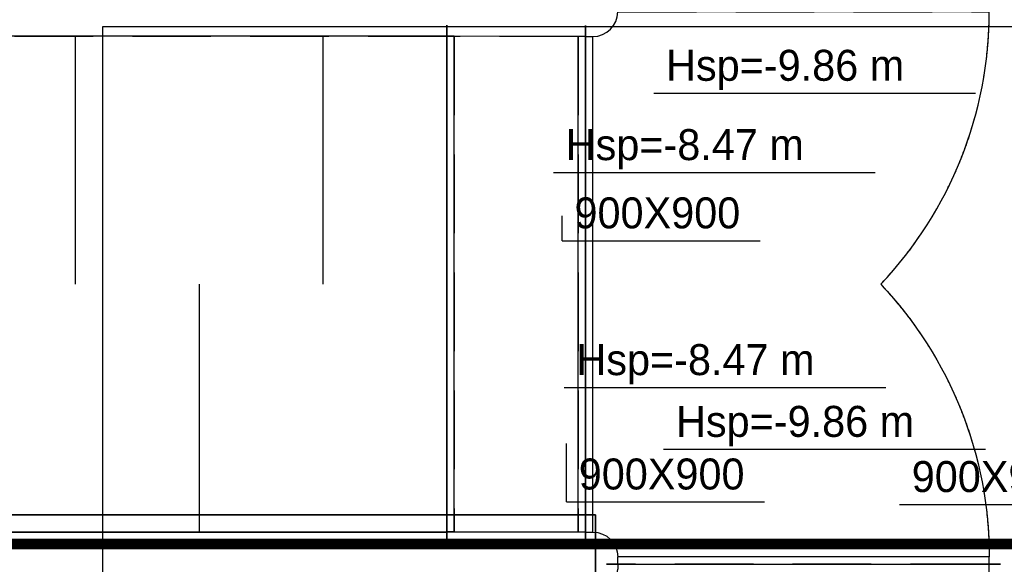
# Model space of a CAD drawing. Header units: centimetres. Extents: x -156440 to 298236, y -263599 to 81430.
# Tile 29 of 170: x 145939 to 149915, y -153652 to -151454. Entities that reach past the tile are written whole.
import ezdxf

# ---------------------------------------------------------------- set-up
doc = ezdxf.new("R2010")
doc.units = ezdxf.units.CM
doc.header["$LTSCALE"] = 50
for name, pattern in [('01-101 Went PP Poziom -2$0$DASHDOT2', [12.7, 6.35, -3.175, 0, -3.175]), ('01-101 Went PP Poziom -2$0$Przekrój 3a-3a$0$HIDDEN', [9.525, 6.35, -3.175]), ('Kondygnacja -2$0$HIDDEN2', [4.7625, 3.175, -1.5875]), ('Osie rzutów$0$DASHDOT2', [12.7, 6.35, -3.175, 0, -3.175])]:
    doc.linetypes.add(name, pattern=pattern)
doc.layers.get('0').update_dxf_attribs({"color": 8})
for name, color, linetype in [('01-101 Went PP Poziom -2$0$L_linie przekrojowe', 213, 'Continuous'), ('01-101 Went PP Poziom -2$0$L_Nawiew', 3, 'Continuous'), ('01-101 Went PP Poziom -2$0$L_Wywiew', 6, 'Continuous'), ('bgde-tekst', 7, 'Continuous'), ('Kondygnacja -2$0$ARCH_KONSTR_POWYŻEJ RZUTU_IST', 8, 'Kondygnacja -2$0$HIDDEN2'), ('Osie rzutów$0$ARCH_INFO_OSIE_IST', 8, 'Osie rzutów$0$DASHDOT2')]:
    doc.layers.add(name, color=color, linetype=linetype)
doc.layers.add('01-101 Went PP Poziom -2$0$L_niedruk', color=6, linetype='Continuous', lineweight=13, plot=False)
doc.layers.add('bgde_fundamenty pod urządzenia', color=7, linetype='Continuous', lineweight=35)
doc.layers.add('Kondygnacja -2$0$_SP KORYTA', color=8, linetype='Continuous', lineweight=25)

# ---------------------------------------------------------------- blocks, each defined once
blk = doc.blocks.new('Osie rzutów')
at = {"layer": 'Osie rzutów$0$ARCH_INFO_OSIE_IST', "ltscale": 10}
blk.add_line((6860, 12510), (6860, 4623.26), dxfattribs=at)
blk = doc.blocks.new('Kondygnacja -2$0$konstukcja stropu -2')
at = {"layer": 'Kondygnacja -2$0$ARCH_KONSTR_POWYŻEJ RZUTU_IST', "ltscale": 10}
for p, q in [((6885, 6245), (6885, 6775)), ((6885, 6775), (7435, 6775))]:
    blk.add_line(p, q, dxfattribs=at)
blk = doc.blocks.new('*U512')
at = {"color": 0, "linetype": 'ByBlock', "lineweight": -2}
for p, q in [((-1130, -685), (-1100, -685)), ((1130, -685), (1100, -685)), ((-1000, -815), (-1000, -815)), ((1000, -815), (1000, -815))]:
    blk.add_line(p, q, dxfattribs=at)
at = {"linetype": 'Continuous', "lineweight": -3}
for p, q in [((-1100, -685), (-1100, -685)), ((1100, -685), (1100, -685))]:
    blk.add_line(p, q, dxfattribs=at)
at = {"linetype": 'Continuous', "lineweight": -2}
for p, q in [((-1130, -730), (-1130, -730)), ((1130, -730), (1130, -730)), ((-1045, -815), (-1000, -815)), ((1000, -815), (1045, -815)), ((1000, -815), (1000, -815))]:
    blk.add_line(p, q, dxfattribs=at)
at = {"color": 0, "linetype": 'ByBlock', "lineweight": -2}
blk.add_ellipse((-1100, -785), major_axis=(0, 100), ratio=1, start_param=-1.570796, end_param=0, dxfattribs=at)
blk.add_ellipse((-1100, -785), major_axis=(0, 100), ratio=1, start_param=-1.570796, end_param=0, dxfattribs=at)
at = {"color": 0, "linetype": 'ByBlock', "lineweight": -2, "extrusion": (-1.00974e-28, -2.8026e-44, -1)}
blk.add_ellipse((1100, -785), major_axis=(0, 100), ratio=1, start_param=-1.570796, end_param=0, dxfattribs=at)
blk.add_ellipse((1100, -785), major_axis=(0, 100), ratio=1, start_param=-1.570796, end_param=0, dxfattribs=at)
at = {"layer": '01-101 Went PP Poziom -2$0$L_Nawiew', "linetype": '01-101 Went PP Poziom -2$0$Przekrój 3a-3a$0$HIDDEN', "lineweight": -3}
for p, q in [((-1130, -685), (-1130, 815)), ((-1100, 815), (-1130, 815)), ((-1100, -685), (-1100, 815)), ((1100, 815), (1100, -685)), ((1130, 815), (1100, 815)), ((0, -785), (-1000, -785)), ((-1000, -815), (-1000, -785)), ((1000, -785), (0, -785)), ((1000, -815), (1000, -785)), ((1000, -815), (-1000, -815))]:
    blk.add_line(p, q, dxfattribs=at)
blk.add_ellipse((-1100, -785), major_axis=(-1161.9, 1100), ratio=1, start_param=-1.570796, end_param=-0.812756, dxfattribs=at)
blk.add_ellipse((-1100, -785), major_axis=(-1161.9, 1100), ratio=1, start_param=-1.570796, end_param=-0.812756, dxfattribs=at)
at = {"layer": '01-101 Went PP Poziom -2$0$L_Nawiew', "linetype": '01-101 Went PP Poziom -2$0$Przekrój 3a-3a$0$HIDDEN', "lineweight": -3, "extrusion": (-1.00974e-28, -2.24208e-44, -1)}
blk.add_ellipse((1100, -785), major_axis=(1161.9, 1100), ratio=1, start_param=-1.570796, end_param=-0.812756, dxfattribs=at)
blk.add_ellipse((1100, -785), major_axis=(1161.9, 1100), ratio=1, start_param=-1.570796, end_param=-0.812756, dxfattribs=at)
at = {"layer": '01-101 Went PP Poziom -2$0$L_niedruk', "linetype": 'Continuous', "lineweight": -3}
for p, q in [((-1000, -815), (1000, -815)), ((-1000, -815), (-1000, -815)), ((1000, -815), (-1000, -815)), ((1000, -815), (-1000, -815)), ((-1000, -815), (1000, -815)), ((-1000, -815), (-1000, -815)), ((1000, -815), (-1000, -815)), ((1000, -815), (-1000, -815)), ((-1000, -815), (-1000, -815)), ((-1000, -815), (1000, -815)), ((-1000, -815), (-1000, -815)), ((1000, -815), (-1000, -815)), ((-1000, -815), (-1000, -815)), ((-1000, -815), (-1000, -815)), ((1000, -815), (1000, -815)), ((1000, -815), (1000, -815)), ((1000, -815), (1000, -815)), ((1000, -815), (1000, -815)), ((1000, -815), (1000, -815)), ((1000, -815), (1000, -815))]:
    blk.add_line(p, q, dxfattribs=at)
blk = doc.blocks.new('*U509')
at = {"linetype": 'Continuous', "lineweight": -2}
for p, q in [((805, 860), (805, 815)), ((805, -685), (805, -685)), ((805, -685), (805, -730)), ((-835, -805), (-860, -805)), ((730, -805), (705, -805))]:
    blk.add_line(p, q, dxfattribs=at)
at = {"color": 0, "linetype": 'ByBlock', "lineweight": -2}
for p, q in [((805, 815), (805, 815)), ((805, -685), (785, -685))]:
    blk.add_line(p, q, dxfattribs=at)
at = {"color": 0, "linetype": 'ByBlock', "lineweight": -2, "extrusion": (-5.80092e-13, -2.07008e-16, -1)}
blk.add_ellipse((785, -785), major_axis=(0, 100), ratio=1, start_param=-1.570796, end_param=0, dxfattribs=at)
blk.add_ellipse((785, -785), major_axis=(0, 100), ratio=1, start_param=-1.570796, end_param=0, dxfattribs=at)
at = {"layer": '01-101 Went PP Poziom -2$0$L_Nawiew', "linetype": '01-101 Went PP Poziom -2$0$Przekrój 3a-3a$0$HIDDEN', "lineweight": -3}
for p, q in [((-715, 815), (785, 815)), ((785, 815), (805, 815)), ((805, 815), (805, -685)), ((-815, -785), (-815, 715)), ((-815, -805), (-815, -785)), ((685, -785), (685, -805)), ((685, -805), (-815, -805))]:
    blk.add_line(p, q, dxfattribs=at)
at = {"layer": '01-101 Went PP Poziom -2$0$L_Nawiew', "linetype": '01-101 Went PP Poziom -2$0$Przekrój 3a-3a$0$HIDDEN', "lineweight": -3, "extrusion": (-5.80092e-13, -2.07008e-16, -1)}
blk.add_ellipse((-715, 715), major_axis=(0, 100), ratio=1, start_param=-1.570796, end_param=0, dxfattribs=at)
blk.add_ellipse((-715, 715), major_axis=(0, 100), ratio=1, start_param=-1.570796, end_param=0, dxfattribs=at)
blk = doc.blocks.new('*U505')
at = {"linetype": 'Continuous', "lineweight": -2}
for p, q in [((-1130, 860), (-1130, 815)), ((1130, 815), (1130, 860)), ((-1130, 815), (-1130, -685)), ((1130, -685), (1130, 815)), ((-1130, -685), (-1130, -730)), ((1130, -730), (1130, -685)), ((-1045, -815), (-1000, -815)), ((-1000, -815), (1000, -815)), ((1000, -815), (1045, -815))]:
    blk.add_line(p, q, dxfattribs=at)
at = {"color": 0, "linetype": 'ByBlock', "lineweight": -2}
for p, q in [((-1100, 815), (-1130, 815)), ((1130, 815), (1100, 815)), ((-1130, -685), (-1100, -685)), ((1130, -685), (1100, -685)), ((-1000, -815), (-1000, -785)), ((1000, -815), (1000, -785))]:
    blk.add_line(p, q, dxfattribs=at)
at = {"linetype": 'Continuous', "lineweight": -3}
for p, q in [((-1100, 815), (-1100, -685)), ((1100, 815), (1100, -685)), ((0, -785), (-1000, -785)), ((1000, -785), (0, -785))]:
    blk.add_line(p, q, dxfattribs=at)
at = {"color": 0, "linetype": 'ByBlock', "lineweight": -2}
for major_axis, end_param in [((-1161.9, 1100), -0.812756), ((-1161.9, 1100), -0.812756), ((0, 100), 0), ((0, 100), 0)]:
    blk.add_ellipse((-1100, -785), major_axis=major_axis, ratio=1, start_param=-1.570796, end_param=end_param, dxfattribs=at)
at = {"color": 0, "linetype": 'ByBlock', "lineweight": -2, "extrusion": (1.77205e-19, -1.23758e-17, -1)}
for major_axis, end_param in [((1161.9, 1100), -0.812756), ((1161.9, 1100), -0.812756), ((0, 100), 0), ((0, 100), 0)]:
    blk.add_ellipse((1100, -785), major_axis=major_axis, ratio=1, start_param=-1.570796, end_param=end_param, dxfattribs=at)
blk = doc.blocks.new('*U504')
at = {"color": 0, "linetype": 'ByBlock', "lineweight": -2}
for p, q in [((-280, -1000), (-250, -1000)), ((-250, -1000), (250, -1000)), ((250, -1000), (280, -1000))]:
    blk.add_line(p, q, dxfattribs=at)
at = {"linetype": 'Continuous', "lineweight": -3}
for p, q in [((-250, -1000), (-250, -1000)), ((250, -1000), (250, -999))]:
    blk.add_line(p, q, dxfattribs=at)
at = {"linetype": 'Continuous', "lineweight": -2}
for p, q in [((-280, -1045), (-280, -1045)), ((280, -1044), (280, -1045))]:
    blk.add_line(p, q, dxfattribs=at)
at = {"layer": '01-101 Went PP Poziom -2$0$L_Nawiew', "linetype": '01-101 Went PP Poziom -2$0$Przekrój 3a-3a$0$HIDDEN', "lineweight": -3}
for p, q in [((-280, 1000), (-280, -1000)), ((-280, 1000), (-250, 1000)), ((-250, 1000), (250, 1000)), ((-250, 1000), (-250, -1000)), ((250, 1000), (280, 1000)), ((250, 1000), (250, -999)), ((280, 1000), (280, -1000))]:
    blk.add_line(p, q, dxfattribs=at)
at = {"layer": '01-101 Went PP Poziom -2$0$L_niedruk', "linetype": 'Continuous', "lineweight": -3}
for p, q in [((-280, 1000), (-280, -1000)), ((-280, 1000), (-280, 1000)), ((-280, -1000), (-280, 1000)), ((-280, -1000), (-280, 1000)), ((-280, 1000), (-280, -1000)), ((-280, 1000), (-280, 1000)), ((-280, -1000), (-280, 1000)), ((-280, -1000), (-280, 1000)), ((-280, 1000), (-280, 1000)), ((-280, 1000), (-280, -1000)), ((-280, 1000), (-280, 1000)), ((-280, -1000), (-280, 1000)), ((-280, 1000), (-280, 1000)), ((-280, 1000), (-280, 1000)), ((-280, -1000), (-280, -1000)), ((-280, -1000), (-280, -1000)), ((-280, -1000), (-280, -1000)), ((-280, -1000), (-280, -1000)), ((-280, -1000), (-280, -1000)), ((-280, -1000), (-280, -1000))]:
    blk.add_line(p, q, dxfattribs=at)
blk = doc.blocks.new('*U503')
at = {"color": 0, "linetype": 'ByBlock', "lineweight": -2}
blk.add_line((1000, 0, -1000), (-1000, 0, -1000), dxfattribs=at)
at = {"linetype": 'Continuous', "lineweight": -3}
blk.add_line((0, 0, -999), (0, 0, -1000), dxfattribs=at)
at = {"linetype": 'Continuous', "lineweight": -2}
blk.add_line((1000, 0, -1044), (1000, 0, -1045), dxfattribs=at)
at = {"layer": '01-101 Went PP Poziom -2$0$L_Nawiew', "linetype": '01-101 Went PP Poziom -2$0$Przekrój 3a-3a$0$HIDDEN', "lineweight": -3}
for p, q in [((-1000, 0, 1000), (-1000, 0, -1000)), ((-1000, 0, 1000), (1000, 0, 1000)), ((1000, 0, 1000), (1000, 0, -1000))]:
    blk.add_line(p, q, dxfattribs=at)
blk = doc.blocks.new('*U472')
at = {"linetype": 'Continuous', "lineweight": -2}
for p, q in [((-280, 1000), (-280, 1045)), ((280, 1046), (280, 1001)), ((-280, -1000), (-280, 1000)), ((280, 1001), (280, -999)), ((-280, -1045), (-280, -1000)), ((280, -999), (280, -1044))]:
    blk.add_line(p, q, dxfattribs=at)
at = {"color": 0, "linetype": 'ByBlock', "lineweight": -2}
for p, q in [((-280, 1000), (-250, 1000)), ((-250, 1000), (250, 1001)), ((250, 1001), (280, 1001)), ((-280, -1000), (-250, -1000)), ((-250, -1000), (250, -999)), ((250, -999), (280, -999))]:
    blk.add_line(p, q, dxfattribs=at)
at = {"linetype": 'Continuous', "lineweight": -3}
for p, q in [((-250, -1000), (-250, 1000)), ((250, -999), (250, 1001))]:
    blk.add_line(p, q, dxfattribs=at)
blk = doc.blocks.new('*U471')
at = {"linetype": 'Continuous', "lineweight": -2}
for p, q in [((-1000, 0, 1000), (-1000, 0, 1045)), ((-1000, 0, -1000), (-1000, 0, 1000)), ((1000, 0, 1000), (1000, 0, -1000)), ((1000, 0, 1045), (1000, 0, 1000)), ((-1000, 0, -1045), (-1000, 0, -1000)), ((1000, 0, -1000), (1000, 0, -1045))]:
    blk.add_line(p, q, dxfattribs=at)
at = {"color": 0, "linetype": 'ByBlock', "lineweight": -2}
for p, q in [((-1000, 0, 1000), (1000, 0, 1000)), ((1000, 0, -1000), (-1000, 0, -1000))]:
    blk.add_line(p, q, dxfattribs=at)
at = {"linetype": 'Continuous', "lineweight": -3}
for p, q in [((-500, 0), (-500, 0, 1000)), ((0, 0), (0, 0, -1000)), ((500, 0), (500, 0, 1000))]:
    blk.add_line(p, q, dxfattribs=at)
blk = doc.blocks.new('*a606')
at = {"layer": 'bgde-tekst'}
blk.add_line((0, 0), (1300, 0), dxfattribs=at)
blk = doc.blocks.new('*a607')
at = {"layer": 'bgde-tekst'}
blk.add_line((0, 0), (1300, 0), dxfattribs=at)
blk = doc.blocks.new('*a667')
at = {"layer": 'bgde-tekst'}
blk.add_line((0, 0), (1300, 0), dxfattribs=at)
blk = doc.blocks.new('*a668')
at = {"layer": 'bgde-tekst'}
blk.add_line((0, 0), (1300, 0), dxfattribs=at)
blk = doc.blocks.new('*a680')
at = {"layer": 'bgde-tekst'}
blk.add_line((0, 0), (800, 0), dxfattribs=at)
blk = doc.blocks.new('*a681')
at = {"layer": 'bgde-tekst'}
blk.add_line((0, 0), (800, 0), dxfattribs=at)
blk = doc.blocks.new('*a723')
at = {"layer": 'bgde-tekst'}
blk.add_line((0, 0), (800, 0), dxfattribs=at)

msp = doc.modelspace()

# ---------------------------------------------------------------- linework, layer by layer
at = {"layer": '01-101 Went PP Poziom -2$0$L_linie przekrojowe', "linetype": '01-101 Went PP Poziom -2$0$DASHDOT2', "const_width": 42}
msp.add_lwpolyline([(152118.563, -153569.922), (129746.875, -153570.186)], dxfattribs=at)
at = {"layer": 'bgde-tekst'}
for points in [[(148498.867, -151750.283), (148498.867, -151750.283), (148498.867, -151750.283)], [(148093.684, -152070.498), (148093.684, -152070.498), (148093.684, -152070.498)], [(148129.052, -152345.947), (148129.052, -152245.745), (148129.052, -152245.745)], [(148136.799, -152938.266), (148136.799, -152938.266), (148136.799, -152938.266)], [(148146.342, -153399.787), (148146.342, -153164.832), (148146.342, -153164.832)], [(148538.984, -153187.443), (148538.984, -153187.443), (148538.984, -153187.443)], [(149490.907, -153410.143), (149490.907, -153410.143), (149490.907, -153410.143)]]:
    msp.add_lwpolyline(points, dxfattribs=at)
at = {"layer": 'bgde_fundamenty pod urządzenia', "elevation": -24029.994}
msp.add_lwpolyline([(148263.531, -153451.669), (141863.464, -153451.669), (141863.464, -155591.669), (148263.531, -155591.669)], close=True, dxfattribs=at)

# ---------------------------------------------------------------- block references
at = {"layer": '01-101 Went PP Poziom -2$0$L_Nawiew', "linetype": 'Continuous', "rotation": 270}
msp.add_blockref('*U512', (149038.712, -152521.76, -9480.023), dxfattribs=at)
at = {"layer": '01-101 Went PP Poziom -2$0$L_Nawiew', "linetype": 'Continuous', "extrusion": (-1.22465e-16, 1, -8.08131e-13)}
msp.add_blockref('*U503', (-146663.712, -9228.629, -152521.769), dxfattribs=at)
at = {"layer": '01-101 Went PP Poziom -2$0$L_Nawiew', "linetype": 'Continuous', "extrusion": (-1.22465e-16, -1.00974e-28, -1)}
msp.add_blockref('*U504', (-147943.712, -152521.769, 9480), dxfattribs=at)
at = {"layer": '01-101 Went PP Poziom -2$0$L_Nawiew', "linetype": 'Continuous', "extrusion": (-2.07008e-16, -5.80092e-13, -1), "rotation": 90}
msp.add_blockref('*U509', (-149038.712, -154456.752, 9479.994), dxfattribs=at)
at = {"layer": '01-101 Went PP Poziom -2$0$L_Wywiew', "linetype": 'Continuous', "rotation": 270}
msp.add_blockref('*U505', (149038.744, -152521.76, -8019.938), dxfattribs=at)
at = {"layer": '01-101 Went PP Poziom -2$0$L_Wywiew', "linetype": 'Continuous', "extrusion": (-1.22465e-16, 1, -8.08131e-13)}
msp.add_blockref('*U471', (-146663.712, -7980, -152520.728), dxfattribs=at)
at = {"layer": '01-101 Went PP Poziom -2$0$L_Wywiew', "linetype": 'Continuous', "extrusion": (-1.22465e-16, -1.00974e-28, -1)}
msp.add_blockref('*U472', (-147943.712, -152521.728, 8020), dxfattribs=at)
at = {"layer": 'bgde-tekst'}
for name, p in [('*a668', (148498.867, -151750.283)), ('*a607', (148093.684, -152070.498)), ('*a681', (148129.052, -152345.947)), ('*a606', (148136.799, -152938.266)), ('*a667', (148538.984, -153187.443)), ('*a680', (148146.342, -153399.787)), ('*a723', (149490.907, -153410.143))]:
    msp.add_blockref(name, p, dxfattribs=at)
at = {"layer": 'Kondygnacja -2$0$_SP KORYTA', "xscale": 10, "yscale": 10, "zscale": 10}
msp.add_blockref('Kondygnacja -2$0$konstukcja stropu -2', (77424.241, -219231.769, -3480), dxfattribs=at)
at = {"layer": 'Osie rzutów$0$ARCH_INFO_OSIE_IST', "xscale": 10, "yscale": 10, "zscale": 10}
msp.add_blockref('Osie rzutów', (77424.241, -219231.769), dxfattribs=at)

# ---------------------------------------------------------------- texts
at = {"layer": 'bgde-tekst'}
for s, p in [('Hsp=-9.86 m ', (148548.867, -151700.283)), ('Hsp=-8.47 m ', (148143.684, -152020.498)), ('900X900', (148179.052, -152295.947)), ('Hsp=-8.47 m ', (148186.799, -152888.266)), ('Hsp=-9.86 m ', (148588.984, -153137.443)), ('900X900', (148196.342, -153349.787)), ('900X900', (149540.907, -153360.143))]:
    msp.add_text(s, height=125, dxfattribs=at).set_placement(p)

doc.saveas('drawing.dxf')
